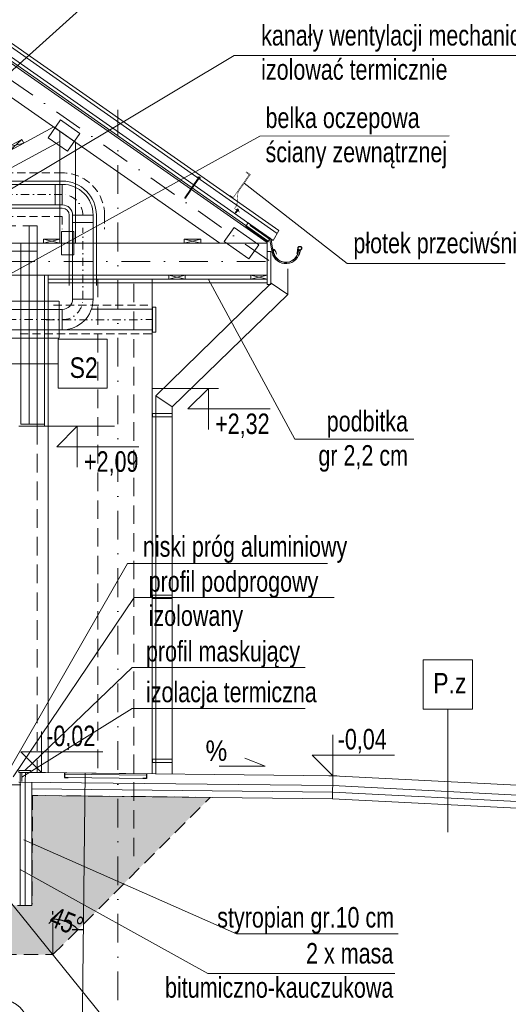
# Model space of a CAD drawing. Header units: inches. Extents: x 53216 to 117387, y -66787 to -22834.
# Tile 251 of 256: x 56538 to 56835, y -26120 to -25520. Entities that reach past the tile are written whole.
import ezdxf
from ezdxf.enums import TextEntityAlignment as Align

# ---------------------------------------------------------------- set-up
doc = ezdxf.new("R2010")
doc.units = ezdxf.units.IN
doc.header["$MEASUREMENT"] = 0
for name, pattern in [('CENTER', [10.16, 6.35, -1.27, 1.27, -1.27]), ('DASHDOT', [1, 0.5, -0.25, 0, -0.25]), ('DASHED', [0.75, 0.5, -0.25]), ('HIDDEN', [0.375, 0.25, -0.125])]:
    doc.linetypes.add(name, pattern=pattern)
doc.layers.get('0').update_dxf_attribs({"lineweight": 0})
doc.layers.get('Defpoints').update_dxf_attribs({"lineweight": 0})
for name, color, linetype, lineweight in [('--proj.wentylacja', 202, 'Continuous', 0), ('A8d-opisy konstrukcji', 64, 'Continuous', 0), ('p-- ocieplenie-w.zew', 77, 'Continuous', 0), ('p-- przekrój-drew', 106, 'Continuous', 20), ('p--dach-ściana przer.', 251, 'Continuous', 0), ('p--elewacja cienka', 251, 'Continuous', 0), ('p--ilolzacja liniowa', 7, 'Continuous', 0), ('p--koty wysok.', 141, 'Continuous', 0), ('p--opisy konstrukcji', 64, 'Continuous', 0), ('p--osie konstr', 11, 'DASHDOT', 15), ('p--osie konstr.-NR', 1, 'DASHDOT', 15), ('p--przekrój szraf', 9, 'Continuous', 0), ('p--przekrój-cienki', 2, 'Continuous', 5), ('p--przekrój-drew', 3, 'Continuous', 20), ('p--płyta GK', 2, 'Continuous', 0), ('p--spadki terenu', 141, 'Continuous', 0), ('p--symbole ścian', 61, 'Continuous', 0), ('p--wiązar dachowy', 3, 'Continuous', 0), ('p--wymiary-1-50', 5, 'Continuous', 0)]:
    doc.layers.add(name, color=color, linetype=linetype, lineweight=lineweight)
doc.styles.add('1-50', font='arial.ttf', dxfattribs={"width": 0.75, "height": 12.5})
doc.styles.get("Standard").update_dxf_attribs({"font": 'arial.ttf', "width": 0.75})
doc.styles.add('STYL-1', font='arial.ttf', dxfattribs={"width": 0.75})
doc.linetypes.add('BATTING', pattern='A,0.0001,-0.1,[134,ltypeshp.shx,S=0.1,R=0,X=-0.1,Y=0],-0.2,[134,ltypeshp.shx,S=0.1,R=180,X=0.1,Y=0],-0.1', length=0.4001)
doc.linetypes.add('LINIA17', pattern='A,1e-05,[146,RODZLIN.shx,S=0.03819,R=0,X=0,Y=-0.13482],-1.52796', length=1.52797)
doc.dimstyles.new('1-50', dxfattribs={"dimtxt": 12.5, "dimasz": 5, "dimexe": 5, "dimexo": 5, "dimgap": 0.09, "dimtad": 0, "dimdsep": 46, "dimtxsty": '1-50', "dimblk": 'OBLIQUE', "dimcen": 0.09, "dimadec": 0, "dimazin": 0, "dimtfac": 1, "dimtdec": 4, "dimtix": 1, "dimtmove": 2, "dimatfit": 3, "dimldrblk": 'OBLIQUE', "dimfxl": 5, "dimfxlon": 1, "dimtvp": 0.7, "dimtolj": 1, "dimtzin": 0, "dimarcsym": 0})

# ---------------------------------------------------------------- blocks, each defined once
blk = doc.blocks.new('kota wykoń')
for p, q in [((0, 25), (0, 0)), ((0, 0), (-12.5, 12.5)), ((-12.5, 12.5), (37.5, 12.5))]:
    blk.add_line(p, q)
at = {"lineweight": 0}
blk.add_line((-2.5, 0), (2.5, 0), dxfattribs=at)
blk = doc.blocks.new('_OBLIQUE')
at = {"color": 0, "linetype": 'ByBlock', "lineweight": -2}
for p, q in [((-0.5, -0.5), (0.5, 0.5)), ((0, 0), (0, 0))]:
    blk.add_line(p, q, dxfattribs=at)
blk = doc.blocks.new('*D2153')
at = {"layer": 'Defpoints', "color": 0}
for p in [(56038.04, -25959.01), (56548.54, -25959.01), (56548.54, -26205.06)]:
    blk.add_point(p, dxfattribs=at)
at = {"layer": 'p--wymiary-1-50', "color": 0, "lineweight": -2}
for p, q in [((56038.04, -26200.06), (56038.04, -26210.06)), ((56038.04, -26205.06), (56548.54, -26205.06)), ((56548.54, -26200.06), (56548.54, -26210.06))]:
    blk.add_line(p, q, dxfattribs=at)
at = {"layer": 'p--wymiary-1-50', "color": 0, "lineweight": -2, "xscale": 5, "yscale": 5, "zscale": 5, "rotation": 180}
blk.add_blockref('_OBLIQUE', (56038.04, -26205.06), dxfattribs=at)
at = {"layer": 'p--wymiary-1-50', "color": 0, "lineweight": -2, "xscale": 5, "yscale": 5, "zscale": 5}
blk.add_blockref('_OBLIQUE', (56548.54, -26205.06), dxfattribs=at)
at = {"layer": 'p--wymiary-1-50', "color": 0, "linetype": 'Continuous', "ltscale": 8, "insert": (56293.29, -26196.13), "char_height": 12.5, "attachment_point": 5, "style": '1-50'}
blk.add_mtext('\\A1;510.5', dxfattribs=at)
blk = doc.blocks.new('*D2155')
at = {"layer": 'Defpoints', "color": 0}
for p in [(56527.59, -25965.44), (56548.54, -25965.44), (56548.54, -26175.37)]:
    blk.add_point(p, dxfattribs=at)
at = {"layer": 'p--wymiary-1-50', "color": 0, "lineweight": -2}
for p, q in [((56527.59, -26170.37), (56527.59, -26180.37)), ((56548.54, -26170.37), (56548.54, -26180.37)), ((56527.59, -26175.37), (56548.54, -26175.37))]:
    blk.add_line(p, q, dxfattribs=at)
at = {"layer": 'p--wymiary-1-50', "color": 0, "lineweight": -2, "xscale": 5, "yscale": 5, "zscale": 5}
blk.add_blockref('_OBLIQUE', (56527.59, -26175.37), dxfattribs=at)
at = {"layer": 'p--wymiary-1-50', "color": 0, "lineweight": -2, "xscale": 5, "yscale": 5, "zscale": 5, "rotation": 180}
blk.add_blockref('_OBLIQUE', (56548.54, -26175.37), dxfattribs=at)
at = {"layer": 'p--wymiary-1-50', "color": 0, "linetype": 'Continuous', "ltscale": 8, "insert": (56538.06, -26166.44), "char_height": 12.5, "attachment_point": 5, "style": '1-50'}
blk.add_mtext('\\A1;20.95', dxfattribs=at)
blk = doc.blocks.new('wiązar-2a')
for p, q in [((548.35, 0), (528.85, 0)), ((528.85, 0), (548.35, 0))]:
    blk.add_line(p, q)
for points in [[(629.6, 20), (629.6, 19.5), (600.68, 19.5), (269.3, 251.53), (269.3, 272.28)], [(503.27, 81.5), (503.27, 87.71), (499.56, 90.3), (378.81, 24.9), (378.81, 19.5), (388.78, 19.5)], [(512.77, 81.05), (503.27, 87.71), (503.27, 19.5), (512.77, 19.5)], [(472.62, 75.71), (481.42, 80.47), (480.23, 82.67), (471.43, 77.91)], [(472.62, 75.71), (481.42, 80.47), (471.43, 77.91), (480.23, 82.67)], [(629.6, 0), (629.6, 19.5), (433.15, 19.5), (433.15, 0)], [(493.27, 19.5), (503.27, 19.5), (503.27, 22), (493.27, 22)], [(493.27, 19.5), (503.27, 19.5), (493.27, 22), (503.27, 22)], [(579.13, 19.5), (589.13, 19.5), (589.13, 22), (579.13, 22)], [(579.13, 19.5), (589.13, 19.5), (579.13, 22), (589.13, 22)], [(579.6, -2.5), (569.6, -2.5), (569.6, 0), (579.6, 0)], [(579.6, -2.5), (569.6, -2.5), (579.6, 0), (569.6, 0)], [(629.6, -2.5), (619.6, -2.5), (619.6, 0), (629.6, 0)], [(629.6, -2.5), (619.6, -2.5), (629.6, 0), (619.6, 0)]]:
    blk.add_lwpolyline(points, close=True)
at = {"lineweight": 0}
for points in [[(515.48, 86.4), (503.77, 94.61), (496.2, 83.79), (507.91, 75.59)], [(511.82, 12.35), (511.82, 26.65), (504.22, 26.65), (504.22, 12.35)], [(624.54, 18.52), (609.46, 29.08), (603.44, 20.48), (618.51, 9.92)]]:
    blk.add_lwpolyline(points, close=True, dxfattribs=at)
blk = doc.blocks.new('rynna-45')
for p, q in [((-1.41, -1.32), (-11.79, -11.71)), ((-0.91, -1.82), (-1.41, -1.32)), ((-11.96, -12.39), (-11.96, -20.3)), ((-11.26, -20.3), (-11.26, -12.39)), ((-27.37, -21.82), (-28.05, -21.98))]:
    blk.add_line(p, q)
blk.add_lwpolyline([(-9.87, -13.4), (1.77, -1.77), (0, 0), (-1.32, -1.32), (-0.86, -1.78), (-11.15, -12.06)], close=True)
for points in [[(-25.96, -23.48), (-26.71, -22.03), (-27.29, -19.9, 0.048174), (-27.44, -19.76, 0.04778), (-27.61, -19.64, 0.061445), (-27.88, -19.54, 0.046774), (-28.23, -19.48, 0.062395), (-28.55, -19.51, 0.054375), (-28.9, -19.61, 0.084239), (-29.19, -19.8, 0.085036), (-29.41, -20.08, 0.101297), (-29.51, -20.44, 0.076993), (-29.48, -20.9, 0.05766), (-29.34, -21.29, 0.100713), (-29.16, -21.53, 0.059375), (-28.9, -21.71, 0.062153), (-28.6, -21.82, 0.022296), (-28.27, -21.88, 0.087626), (-27.16, -24.64, 0.087626)], [(-27.36, -20.29, 0.064523), (-27.39, -20.13, 0.095497), (-27.45, -20.03, 0.048174), (-27.57, -19.91, 0.04778), (-27.71, -19.82, 0.061445), (-27.93, -19.73, 0.046774), (-28.24, -19.68, 0.062395), (-28.52, -19.7, 0.054375), (-28.82, -19.79, 0.084239), (-29.06, -19.95, 0.085036), (-29.23, -20.17, 0.101297), (-29.31, -20.46, 0.076993), (-29.29, -20.85, 0.05766), (-29.16, -21.2, 0.100713), (-29.03, -21.37, 0.059375), (-28.8, -21.53, 0.062153), (-28.55, -21.62, 0.022296), (-28.24, -21.68, 0.044622), (-28.08, -21.69, 0.01753), (-27.83, -21.67, 0.028001), (-27.68, -21.65, 0.010456), (-27.62, -21.63, 0.061145), (-27.61, -21.63, 0.070187), (-27.6, -21.62, 0.023834), (-27.57, -21.6, 0.045803), (-27.53, -21.54, 0.11654), (-27.53, -21.51, 0.003679), (-27.52, -21.49, 0.000362), (-27.52, -21.34, 0.000966), (-27.52, -21.25, 0.000732), (-27.52, -21.13)], [(-13.76, -21.76, -0.126579), (-12.97, -18.87, -0.092779), (-12.67, -18.6, -0.008851), (-12.57, -18.54, -0.06923), (-12.5, -18.52, -0.078464), (-12.39, -18.51, -0.069961), (-12.28, -18.54, -0.062579), (-12.19, -18.58, -0.09361), (-12.12, -18.66, -0.080703), (-12.07, -18.77, -0.004766), (-12.06, -18.8), (-12.06, -20.29, -0.072114), (-12.45, -22.47)], [(-12.16, -20.29, 0.010987), (-12.15, -19.9, 0.020209), (-12.16, -19.69, 0.003793), (-12.21, -19.15, 0.012684), (-12.23, -18.99, 0.02716), (-12.26, -18.82, 0.080703), (-12.29, -18.77, 0.09361), (-12.31, -18.75, 0.062579), (-12.35, -18.72, 0.069961), (-12.41, -18.71, 0.078464), (-12.46, -18.71, 0.06923), (-12.47, -18.72, 0.008851), (-12.56, -18.77, 0.092779), (-12.82, -18.99, 0.08666), (-12.98, -19.3)]]:
    blk.add_lwpolyline(points, format="xyb")
for centre, radius, start, end in [((-10.76, -12.39), 1.2, 115, 180), ((-10.76, -12.39), 0.5, 115, 180), ((-19.76, -20.06), 8.5, 193.03158, 358.38358), ((-19.76, -20.06), 7.8, 193.03261, 358.23719), ((-19.76, -20.06), 7.6, 181.76281, 358.23719)]:
    blk.add_arc(centre, radius, start, end)
blk = doc.blocks.new('*D2166')
at = {"color": 0, "linetype": 'Continuous', "lineweight": -2, "ltscale": 8}
blk.add_line((56558.11, -26065.61), (56558.11, -26063.55), dxfattribs=at)
blk.add_arc((56558.11, -26090.09), 21.54, 45, 90, dxfattribs=at)
at = {"layer": 'Defpoints', "color": 0}
for p in [(56636.11, -26012.09), (56558.11, -26070.61), (56568.89, -26071.44), (56558.11, -26090.09), (56558.11, -26090.09)]:
    blk.add_point(p, dxfattribs=at)
at = {"color": 0, "lineweight": -2, "xscale": 5, "yscale": 5, "zscale": 5}
for p, rotation in [((56558.11, -26068.55), 180), ((56573.35, -26074.86), 314.999999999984)]:
    blk.add_blockref('_OBLIQUE', p, dxfattribs=dict(at, rotation=rotation))
at = {"color": 0, "linetype": 'Continuous', "ltscale": 8, "insert": (56566.36, -26070.19), "char_height": 12.5, "attachment_point": 5, "rotation": 337.5, "style": '1-50'}
blk.add_mtext('\\A1;45%%d', dxfattribs=at)
blk = doc.blocks.new('Fastener_L150')
at = {"linetype": 'Continuous', "ltscale": 2}
for p, q in [((-9.2, -4.2), (-9.2, 4.2)), ((-5.2, 4.6), (-8.8, 4.6)), ((-5.2, 2.3), (-8.8, 2.3)), ((-5.2, -5.1), (-5.2, 5.1)), ((-4.6, 5.5), (-4.8, 5.5)), ((-4.2, -5.1), (-4.2, 5.1)), ((-2, 9.2), (-3, 9.5)), ((0, 8.5), (-2, 8.5)), ((0, -8.5), (0, 8.5)), ((0, 2.2), (0.2, 2.2)), ((0.4, 3.5), (0.2, 2.2)), ((0.8, -2.3), (0.2, 2.2)), ((1.4, -3.5), (0.4, 3.5)), ((0.4, 3.5), (0.9, 2.2)), ((1.6, -2.3), (0.9, 2.2)), ((0.9, 2.2), (2.5, 2.2)), ((2.6, 3.5), (2.5, 2.2)), ((3.1, -2.3), (2.5, 2.2)), ((3.7, -3.5), (2.6, 3.5)), ((2.6, 3.5), (3.2, 2.2)), ((3.8, -2.3), (3.2, 2.2)), ((3.2, 2.2), (4.7, 2.2)), ((4.9, 3.5), (4.7, 2.2)), ((5.4, -2.3), (4.7, 2.2)), ((5.9, -3.5), (4.9, 3.5)), ((4.9, 3.5), (5.5, 2.2)), ((5.5, 2.2), (7, 2.2)), ((6.1, -2.3), (5.5, 2.2)), ((7.2, 3.5), (7, 2.2)), ((7.2, 1.1), (7, 2.2)), ((7.2, 3.5), (7.7, 2.2)), ((7.7, -0.1), (7.2, 3.5)), ((7.7, -0.1), (7.2, 1.1)), ((7.9, 1.1), (7.7, 2.2)), ((7.7, 2.2), (93.8, 2.2)), ((7.7, -0.1), (7.9, 1.1)), ((93.9, 2.7), (93.8, 2.2)), ((94.5, -2.3), (93.8, 2.2)), ((94.7, -2.8), (93.9, 2.7)), ((93.9, 2.7), (94.2, 2.2)), ((94.9, -2.3), (94.2, 2.2)), ((94.2, 2.2), (95.6, 2.2)), ((95.7, 2.7), (95.6, 2.2)), ((96.2, -2.3), (95.6, 2.2)), ((96.5, -2.8), (95.7, 2.7)), ((95.7, 2.7), (96, 2.2)), ((96.6, -2.3), (96, 2.2)), ((96, 2.2), (97.3, 2.2)), ((97.5, 2.7), (97.3, 2.2)), ((98, -2.3), (97.3, 2.2)), ((98.3, -2.8), (97.5, 2.7)), ((97.5, 2.7), (97.7, 2.2)), ((97.7, 2.2), (99.1, 2.2)), ((98.4, -2.3), (97.7, 2.2)), ((99.2, 2.7), (99.1, 2.2)), ((99.7, -2.3), (99.1, 2.2)), ((100, -2.8), (99.2, 2.7)), ((99.2, 2.7), (99.5, 2.2)), ((100.2, -2.3), (99.5, 2.2)), ((99.5, 2.2), (100.8, 2.2)), ((101, 2.7), (100.8, 2.2)), ((101.5, -2.3), (100.8, 2.2)), ((101.8, -2.8), (101, 2.7)), ((101, 2.7), (101.3, 2.2)), ((101.9, -2.3), (101.3, 2.2)), ((101.3, 2.2), (102.6, 2.2)), ((102.7, 2.7), (102.6, 2.2)), ((103.2, -2.3), (102.6, 2.2)), ((103.5, -2.8), (102.7, 2.7)), ((102.7, 2.7), (103, 2.2)), ((103.7, -2.3), (103, 2.2)), ((103, 2.2), (104.4, 2.2)), ((104.5, 2.7), (104.4, 2.2)), ((105, -2.3), (104.4, 2.2)), ((105.3, -2.8), (104.5, 2.7)), ((104.5, 2.7), (104.8, 2.2)), ((105.4, -2.3), (104.8, 2.2)), ((104.8, 2.2), (106.1, 2.2)), ((106.3, 2.7), (106.1, 2.2)), ((106.8, -2.3), (106.1, 2.2)), ((107, -2.8), (106.3, 2.7)), ((106.3, 2.7), (106.5, 2.2)), ((107.2, -2.3), (106.5, 2.2)), ((106.5, 2.2), (107.9, 2.2)), ((108, 2.7), (107.9, 2.2)), ((108.5, -2.3), (107.9, 2.2)), ((108.8, -2.8), (108, 2.7)), ((108, 2.7), (108.3, 2.2)), ((108.9, -2.3), (108.3, 2.2)), ((108.3, 2.2), (109.6, 2.2)), ((109.8, 2.7), (109.6, 2.2)), ((110.3, -2.3), (109.6, 2.2)), ((110.6, -2.8), (109.8, 2.7)), ((109.8, 2.7), (110.1, 2.2)), ((110.1, 2.2), (111.4, 2.2)), ((110.7, -2.3), (110.1, 2.2)), ((111.5, 2.7), (111.4, 2.2)), ((112, -2.3), (111.4, 2.2)), ((112.3, -2.8), (111.5, 2.7)), ((111.5, 2.7), (111.8, 2.2)), ((112.5, -2.3), (111.8, 2.2)), ((111.8, 2.2), (113.1, 2.2)), ((113.3, 2.7), (113.1, 2.2)), ((113.8, -2.3), (113.1, 2.2)), ((114.1, -2.8), (113.3, 2.7)), ((113.3, 2.7), (113.6, 2.2)), ((114.2, -2.3), (113.6, 2.2)), ((113.6, 2.2), (114.9, 2.2)), ((115, 2.7), (114.9, 2.2)), ((115.6, -2.3), (114.9, 2.2)), ((115.8, -2.8), (115, 2.7)), ((115, 2.7), (115.3, 2.2)), ((115.3, 2.2), (116.7, 2.2)), ((116, -2.3), (115.3, 2.2)), ((116.8, 2.7), (116.7, 2.2)), ((117.3, -2.3), (116.7, 2.2)), ((117.6, -2.8), (116.8, 2.7)), ((116.8, 2.7), (117.1, 2.2)), ((117.7, -2.3), (117.1, 2.2)), ((117.1, 2.2), (118.4, 2.2)), ((118.6, 2.7), (118.4, 2.2)), ((119.1, -2.3), (118.4, 2.2)), ((119.4, -2.8), (118.6, 2.7)), ((118.6, 2.7), (118.8, 2.2)), ((119.5, -2.3), (118.8, 2.2)), ((118.8, 2.2), (120.2, 2.2)), ((120.3, 2.7), (120.2, 2.2)), ((120.8, -2.3), (120.2, 2.2)), ((121.1, -2.8), (120.3, 2.7)), ((120.3, 2.7), (120.6, 2.2)), ((120.6, 2.2), (121.9, 2.2)), ((121.3, -2.3), (120.6, 2.2)), ((122.1, 2.7), (121.9, 2.2)), ((122.6, -2.3), (121.9, 2.2)), ((122.9, -2.8), (122.1, 2.7)), ((122.1, 2.7), (122.4, 2.2)), ((123, -2.3), (122.4, 2.2)), ((122.4, 2.2), (123.7, 2.2)), ((123.8, 2.7), (123.7, 2.2)), ((124.3, -2.3), (123.7, 2.2)), ((124.6, -2.8), (123.8, 2.7)), ((123.8, 2.7), (124.1, 2.2)), ((124.8, -2.3), (124.1, 2.2)), ((124.1, 2.2), (125.5, 2.2)), ((125.6, 2.7), (125.5, 2.2)), ((126.1, -2.3), (125.5, 2.2)), ((126.4, -2.8), (125.6, 2.7)), ((125.6, 2.7), (125.9, 2.2)), ((126.5, -2.3), (125.9, 2.2)), ((125.9, 2.2), (127.2, 2.2)), ((127.4, 2.7), (127.2, 2.2)), ((127.9, -2.3), (127.2, 2.2)), ((128.1, -2.8), (127.4, 2.7)), ((127.4, 2.7), (127.6, 2.2)), ((127.6, 2.2), (129, 2.2)), ((128.3, -2.3), (127.6, 2.2)), ((129.1, 2.7), (129, 2.2)), ((129.6, -2.3), (129, 2.2)), ((129.9, -2.8), (129.1, 2.7)), ((129.1, 2.7), (129.4, 2.2)), ((130, -2.3), (129.4, 2.2)), ((129.4, 2.2), (130.7, 2.2)), ((130.9, 2.7), (130.7, 2.2)), ((131.4, -2.3), (130.7, 2.2)), ((131.7, -2.8), (130.9, 2.7)), ((130.9, 2.7), (131.1, 2.2)), ((131.8, -2.3), (131.1, 2.2)), ((131.1, 2.2), (132.5, 2.2)), ((132.6, 2.7), (132.5, 2.2)), ((133.1, -2.3), (132.5, 2.2)), ((133.4, -2.8), (132.6, 2.7)), ((132.6, 2.7), (132.9, 2.2)), ((133.6, -2.3), (132.9, 2.2)), ((132.9, 2.2), (134.2, 2.2)), ((134.4, 2.7), (134.2, 2.2)), ((134.9, -2.3), (134.2, 2.2)), ((135.2, -2.8), (134.4, 2.7)), ((134.4, 2.7), (134.7, 2.2)), ((135.3, -2.3), (134.7, 2.2)), ((134.7, 2.2), (136, 2.2)), ((136.1, 2.7), (136, 2.2)), ((136.2, 0.6), (136, 2.2)), ((136.1, 2.7), (136.4, 2.2)), ((136.4, 0.7), (136.1, 2.7)), ((136.4, 2.2), (137.8, 2.2)), ((136.6, 0.8), (136.4, 2.2)), ((137.9, 2.7), (137.8, 2.2)), ((137.9, 1.4), (137.8, 2.2)), ((137.9, 2.7), (138.2, 2.2)), ((138.2, 0.9), (137.9, 2.7)), ((138.2, 0.9), (137.9, 1.4)), ((138.3, 1.4), (138.2, 2.2)), ((138.2, 2.2), (144.5, 2.2)), ((138.2, 0.9), (138.3, 1.4)), ((145.8, 0), (144.5, 2.2)), ((-5.2, -2.3), (-8.8, -2.3)), ((-5.2, -4.6), (-8.8, -4.6)), ((-4.6, -5.5), (-4.8, -5.5)), ((-2, -9.2), (-3, -9.5)), ((0, -8.5), (-2, -8.5)), ((0, -2.3), (0.8, -2.3)), ((1.4, -3.5), (0.8, -2.3)), ((1.4, -3.5), (1.6, -2.3)), ((1.6, -2.3), (3.1, -2.3)), ((3.7, -3.5), (3.1, -2.3)), ((3.7, -3.5), (3.8, -2.3)), ((3.8, -2.3), (5.4, -2.3)), ((5.9, -3.5), (5.4, -2.3)), ((5.9, -3.5), (6.1, -2.3)), ((6.1, -2.3), (92.7, -2.3)), ((92.7, -0.6), (92.5, -1.1)), ((92.7, -2.3), (92.5, -1.1)), ((92.7, -0.6), (93, -1.1)), ((93, -2.8), (92.7, -0.6)), ((93, -2.8), (92.7, -2.3)), ((93.1, -2.3), (93, -1.1)), ((93, -2.8), (93.1, -2.3)), ((93.1, -2.3), (94.5, -2.3)), ((94.7, -2.8), (94.5, -2.3)), ((94.7, -2.8), (94.9, -2.3)), ((94.9, -2.3), (96.2, -2.3)), ((96.5, -2.8), (96.2, -2.3)), ((96.5, -2.8), (96.6, -2.3)), ((96.6, -2.3), (98, -2.3)), ((98.3, -2.8), (98, -2.3)), ((98.3, -2.8), (98.4, -2.3)), ((98.4, -2.3), (99.7, -2.3)), ((100, -2.8), (99.7, -2.3)), ((100, -2.8), (100.2, -2.3)), ((100.2, -2.3), (101.5, -2.3)), ((101.8, -2.8), (101.5, -2.3)), ((101.8, -2.8), (101.9, -2.3)), ((101.9, -2.3), (103.2, -2.3)), ((103.5, -2.8), (103.2, -2.3)), ((103.5, -2.8), (103.7, -2.3)), ((103.7, -2.3), (105, -2.3)), ((105.3, -2.8), (105, -2.3)), ((105.3, -2.8), (105.4, -2.3)), ((105.4, -2.3), (106.8, -2.3)), ((107, -2.8), (106.8, -2.3)), ((107, -2.8), (107.2, -2.3)), ((107.2, -2.3), (108.5, -2.3)), ((108.8, -2.8), (108.5, -2.3)), ((108.8, -2.8), (108.9, -2.3)), ((108.9, -2.3), (110.3, -2.3)), ((110.6, -2.8), (110.3, -2.3)), ((110.6, -2.8), (110.7, -2.3)), ((110.7, -2.3), (112, -2.3)), ((112.3, -2.8), (112, -2.3)), ((112.3, -2.8), (112.5, -2.3)), ((112.5, -2.3), (113.8, -2.3)), ((114.1, -2.8), (113.8, -2.3)), ((114.1, -2.8), (114.2, -2.3)), ((114.2, -2.3), (115.6, -2.3)), ((115.8, -2.8), (115.6, -2.3)), ((115.8, -2.8), (116, -2.3)), ((116, -2.3), (117.3, -2.3)), ((117.6, -2.8), (117.3, -2.3)), ((117.6, -2.8), (117.7, -2.3)), ((117.7, -2.3), (119.1, -2.3)), ((119.4, -2.8), (119.1, -2.3)), ((119.4, -2.8), (119.5, -2.3)), ((119.5, -2.3), (120.8, -2.3)), ((121.1, -2.8), (120.8, -2.3)), ((121.1, -2.8), (121.3, -2.3)), ((121.3, -2.3), (122.6, -2.3)), ((122.9, -2.8), (122.6, -2.3)), ((122.9, -2.8), (123, -2.3)), ((123, -2.3), (124.3, -2.3)), ((124.6, -2.8), (124.3, -2.3)), ((124.6, -2.8), (124.8, -2.3)), ((124.8, -2.3), (126.1, -2.3)), ((126.4, -2.8), (126.1, -2.3)), ((126.4, -2.8), (126.5, -2.3)), ((126.5, -2.3), (127.9, -2.3)), ((128.1, -2.8), (127.9, -2.3)), ((128.1, -2.8), (128.3, -2.3)), ((128.3, -2.3), (129.6, -2.3)), ((129.9, -2.8), (129.6, -2.3)), ((129.9, -2.8), (130, -2.3)), ((130, -2.3), (131.4, -2.3)), ((131.7, -2.8), (131.4, -2.3)), ((131.7, -2.8), (131.8, -2.3)), ((131.8, -2.3), (133.1, -2.3)), ((133.4, -2.8), (133.1, -2.3)), ((133.4, -2.8), (133.6, -2.3)), ((133.6, -2.3), (134.9, -2.3)), ((135.2, -2.8), (134.9, -2.3)), ((135.2, -2.8), (135.3, -2.3)), ((135.3, -2.3), (136.7, -2.3)), ((136.7, -2.3), (136.4, -0.2)), ((136.9, -2.8), (136.6, -0.3)), ((136.9, -2.8), (136.7, -2.3)), ((137.1, -2.3), (136.8, -0.3)), ((136.9, -2.8), (137.1, -2.3)), ((137.1, -2.3), (144.5, -2.3)), ((145.8, 0), (144.5, -2.3))]:
    blk.add_line(p, q, dxfattribs=at)
at = {"linetype": 'CENTER', "ltscale": 2}
for p, q in [((-4.2, 0), (145.8, 0)), ((139.4, 1.5), (143.2, 1.5)), ((139.4, -0.5), (143.2, -0.5))]:
    blk.add_line(p, q, dxfattribs=at)
at = {"linetype": 'Continuous', "ltscale": 2}
for points in [[(-3, -9.5), (-3, 9.5)], [(-2, 9.2), (-2, -9.2)]]:
    blk.add_lwpolyline(points, dxfattribs=at)
for centre, radius, start, end in [((-7.2, 3.5), 2.01, 145.05614, 214.94386), ((-8.8, 4.2), 0.4, 90, 180), ((-1.7, 0), 7.52, 162.11378, 197.87847), ((-4.8, 5.1), 0.4, 90, 180), ((-4.6, 5.1), 0.4, 0, 90), ((29.8, 0), 34.2, 163.84945, 174.66643), ((-7.2, -3.5), 2.01, 145.05614, 214.94386), ((-8.8, -4.2), 0.4, 180, 270), ((-4.8, -5.1), 0.4, 180, 270), ((-4.6, -5.1), 0.4, 270, 0), ((29.8, 0), 34.2, 185.33357, 196.15055)]:
    blk.add_arc(centre, radius, start, end, dxfattribs=at)
for centre, radius, start, end in [((139.4, -4.5), 6, 104.13901, 131.40962), ((139.4, -4.5), 6, 90, 100.48766), ((143.2, -1.5), 3, 30, 90), ((139.2, 13.9), 14.4, 254.83892, 270.79957), ((143.5, 5.2), 5.68, 267.42775, 294.35904)]:
    blk.add_arc(centre, radius, start, end)
blk = doc.blocks.new('Blachowkręt')
at = {"linetype": 'Continuous', "ltscale": 3}
for p, q in [((-7, 2.6), (-7, 2.4)), ((-6.6, 3), (6.6, 3)), ((-6.6, 2), (6.6, 2)), ((-5.5, 3.4), (-5.5, 3.6)), ((-5.1, 4), (5.1, 4)), ((-5.1, 3), (5.1, 3)), ((-2.3, 4), (-2.3, 7.6)), ((-1.8, -1.2), (-1.8, 0)), ((1.8, -0.6), (1.8, 0)), ((2.3, 4), (2.3, 7.6)), ((5.5, 3.4), (5.5, 3.6)), ((7, 2.4), (7, 2.6)), ((-2.4, -1.5), (2.4, -0.7)), ((-2.4, -1.5), (-1.8, -1.2)), ((-2.4, -1.5), (-1.8, -1.6)), ((-2.4, -3.2), (2.4, -2.3)), ((-2.4, -3.2), (-1.8, -2.9)), ((-2.4, -3.2), (-1.8, -3.2)), ((-2.4, -4.8), (2.4, -3.9)), ((-2.4, -4.8), (-1.8, -4.5)), ((-2.4, -4.8), (-1.8, -4.8)), ((-2.4, -6.4), (2.4, -5.6)), ((-2.4, -6.4), (-1.8, -6.2)), ((-2.4, -6.4), (-1.8, -6.5)), ((-2.4, -8.1), (2.4, -7.2)), ((-2.4, -8.1), (-1.8, -7.8)), ((-2.4, -8.1), (-1.8, -8.1)), ((-2.4, -9.7), (-0.1, -9.3)), ((-2.4, -9.7), (-1.8, -9.4)), ((-2.4, -9.7), (-1.8, -9.8)), ((-1.8, -1.2), (1.8, -0.6)), ((-1.8, -1.6), (1.8, -0.9)), ((-1.8, -2.9), (-1.8, -1.6)), ((-1.8, -2.9), (1.8, -2.3)), ((-1.8, -3.2), (1.8, -2.6)), ((-1.8, -4.5), (-1.8, -3.2)), ((-1.8, -4.5), (1.8, -3.9)), ((-1.8, -4.8), (1.8, -4.2)), ((-1.8, -6.2), (-1.8, -4.8)), ((-1.8, -6.2), (1.8, -5.5)), ((-1.8, -6.5), (1.8, -5.9)), ((-1.8, -7.8), (-1.8, -6.5)), ((-1.8, -7.8), (1.8, -7.2)), ((-1.8, -8.1), (1.8, -7.5)), ((-1.8, -9.4), (-1.8, -8.1)), ((-1.8, -9.4), (-0.1, -9.1)), ((-1.8, -9.8), (-0.2, -9.5)), ((-1.8, -16), (-1.8, -9.8)), ((0.3, -9.1), (1.8, -8.8)), ((0.4, -9.2), (2.4, -8.9)), ((0.4, -10.9), (2.4, -10.5)), ((0.4, -10.9), (1, -10.6)), ((0.4, -10.9), (1.1, -10.9)), ((0.5, -9.4), (1.8, -9.2)), ((1, -10.6), (1.8, -10.5)), ((1.1, -10.9), (1.8, -10.8)), ((2.4, -0.7), (1.8, -0.6)), ((2.4, -0.7), (1.8, -0.9)), ((1.8, -2.3), (1.8, -0.9)), ((2.4, -2.3), (1.8, -2.6)), ((2.4, -2.3), (1.8, -2.3)), ((1.8, -3.9), (1.8, -2.6)), ((2.4, -3.9), (1.8, -4.2)), ((2.4, -3.9), (1.8, -3.9)), ((1.8, -5.5), (1.8, -4.2)), ((2.4, -5.6), (1.8, -5.5)), ((2.4, -5.6), (1.8, -5.9)), ((1.8, -7.2), (1.8, -5.9)), ((2.4, -7.2), (1.8, -7.5)), ((2.4, -7.2), (1.8, -7.2)), ((1.8, -8.8), (1.8, -7.5)), ((2.4, -8.9), (1.8, -8.8)), ((2.4, -8.9), (1.8, -9.2)), ((1.8, -10.5), (1.8, -9.2)), ((2.4, -10.5), (1.8, -10.8)), ((2.4, -10.5), (1.8, -10.5)), ((1.8, -16), (1.8, -10.8))]:
    blk.add_line(p, q, dxfattribs=at)
at = {"linetype": 'CENTER', "ltscale": 2}
for p, q in [((0, 8), (0, -17)), ((-0.4, -11.9), (-0.4, -14.9)), ((1.2, -11.9), (1.2, -14.9))]:
    blk.add_line(p, q, dxfattribs=at)
at = {"linetype": 'Continuous', "ltscale": 2}
for q in [(-1.8, -16), (1.8, -16)]:
    blk.add_line((0, -17), q, dxfattribs=at)
at = {"linetype": 'Continuous', "ltscale": 3}
blk.add_lwpolyline([(-6, 2), (-6, 0), (6, 0), (6, 2)], dxfattribs=at)
blk.add_lwpolyline([(4.6, 4), (4.6, 7.6, 0.414214), (4.2, 8), (-4.2, 8, 0.414214), (-4.6, 7.6), (-4.6, 4)], format="xyb", dxfattribs=at)
for centre, radius, start, end in [((-6.6, 2.6), 0.4, 90, 180), ((-6.6, 2.4), 0.4, 180, 270), ((-5.1, 3.6), 0.4, 90, 180), ((-5.1, 3.4), 0.4, 180, 270), ((-3.5, 6), 2.01, 55.05614, 124.94386), ((0, 0.5), 7.52, 72.11378, 107.87847), ((3.5, 6), 2.01, 55.05614, 124.94386), ((5.1, 3.6), 0.4, 0, 90), ((5.1, 3.4), 0.4, 270, 0), ((6.6, 2.6), 0.4, 0, 90), ((6.6, 2.4), 0.4, 270, 0)]:
    blk.add_arc(centre, radius, start, end, dxfattribs=at)
for centre, radius, start, end in [((11.1, -11.7), 11.5, 164.83892, 180.79957), ((4.1, -15.1), 4.54, 177.42775, 204.35904), ((-3.6, -11.9), 4.8, 15.50347, 41.40962), ((-1.2, -14.9), 2.4, 300, 0), ((-3.6, -11.9), 4.8, 360, 11.58526)]:
    blk.add_arc(centre, radius, start, end)
blk = doc.blocks.new('płotek śniegowy-przekrój')
at = {"const_width": 0.3}
for points in [[(0, 0), (1.95, 7.76), (-1.63, 20.33), (1.25, 21.15)], [(1.39, 20.67), (-1.01, 19.99), (3.64, 3.64), (6.05, 4.32)], [(-3.16, -3.5), (0.68, -2.4), (0, 0), (28.85, 8.22)]]:
    blk.add_lwpolyline(points, dxfattribs=at)
at = {"yscale": 0.1, "zscale": 0.1}
for name, p, xscale, rotation in [('Fastener_L150', (27.39, 7.8), 0.09999999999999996, 285.6600000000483), ('Fastener_L150', (27.39, 7.8), 0.09999999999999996, 285.6600000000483), ('Blachowkręt', (-1.24, -2.95), -0.1, 15.65524805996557), ('Blachowkręt', (-1.24, -2.95), -0.1, 15.65524805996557)]:
    blk.add_blockref(name, p, dxfattribs=dict(at, xscale=xscale, rotation=rotation))
blk = doc.blocks.new('went-er.3-przekrój')
at = {"linetype": 'DASHED', "ltscale": 10}
for p, q in [((-21.8, 74.84), (-154, 74.84)), ((-21.8, 48.34), (-284.51, 48.34)), ((-21.81, 48.34), (-21.81, 40.5)), ((3.95, 49.09), (3.95, 40.5)), ((-27.13, -5.77), (32.95, -5.75)), ((-47.52, -23.28), (32.95, -23.25))]:
    blk.add_line(p, q, dxfattribs=at)
at = {"ltscale": 10}
for p, q in [((-21.8, 69.84), (-157.09, 69.84)), ((-21.8, 53.34), (-157.09, 53.34)), ((-17.55, 49.09), (-17.55, 6.25)), ((-1.05, 49.09), (-1.05, 6.25))]:
    blk.add_line(p, q, dxfattribs=at)
for p, q in [((-21.8, 67.84), (-157.09, 67.84)), ((-26.2, 55.34), (-26.2, 67.84)), ((-21.8, 55.34), (-21.8, 67.84)), ((-21.8, 55.34), (-157.09, 55.34)), ((-15.55, 49.09), (-3.05, 49.09)), ((-15.55, 49.09), (-15.55, -2.1)), ((-3.05, 49.09), (-3.05, -2.1)), ((-15.55, 44.69), (-3.05, 44.69)), ((-23.96, -3.35), (-113.8, -3.35)), ((-23.8, -3.35), (-23.8, -25.85)), ((-15.55, -2.1), (-3.05, -2.1)), ((-23.8, -8.35), (-113.8, -8.35)), ((-21.8, -8.35), (-23.8, -8.35)), ((-21.8, -8.35), (-21.8, -20.85)), ((-21.8, -8.35), (-21.8, -20.85)), ((-21.8, -8.35), (-21.8, -20.85)), ((-4.09, -8.26), (32.95, -8.25)), ((-23.8, -20.85), (-113.8, -20.85)), ((-21.8, -20.85), (-23.8, -20.85)), ((-20.09, -20.77), (32.95, -20.75)), ((-23.96, -25.85), (-113.8, -25.85))]:
    blk.add_line(p, q)
at = {"linetype": 'DASHDOT', "ltscale": 10}
for p, q in [((-21.8, 61.59), (-300, 61.59)), ((-21.8, 61.59), (-24.79, 61.59)), ((-9.3, -2.1), (-9.3, 41.41)), ((-115.45, -14.6), (-23.8, -14.6)), ((-31.57, -14.63), (33.15, -14.6))]:
    blk.add_line(p, q, dxfattribs=at)
blk.add_lwpolyline([(35.15, -22.26), (33.15, -22.26), (33.15, -6.94), (35.15, -6.94)], close=True)
at = {"linetype": 'DASHED', "ltscale": 10}
blk.add_arc((-21.8, 49.09), 25.75, 0, 90, dxfattribs=at)
at = {"ltscale": 10}
for radius in [20.75, 4.25]:
    blk.add_arc((-21.8, 49.09), radius, 0, 90, dxfattribs=at)
for centre, radius, start, end in [((-21.8, 49.09), 18.75, 0, 90), ((-21.8, 49.09), 6.25, 0, 90), ((-21.8, -2.1), 18.75, 270, 0), ((-21.8, -2.1), 6.25, 270, 0)]:
    blk.add_arc(centre, radius, start, end)
at = {"linetype": 'DASHDOT', "ltscale": 10}
for centre, start, end in [((-21.8, 49.09), 0, 90), ((-21.8, -2.1), 270, 0)]:
    blk.add_arc(centre, 12.5, start, end, dxfattribs=at)

msp = doc.modelspace()

# ---------------------------------------------------------------- hatches: boundary and pattern name
at = {"linetype": 'Continuous', "lineweight": 5}
h = msp.add_hatch(dxfattribs=at)
h.set_pattern_fill('02-TYNK ZAPRAWA', color=251, scale=10, style=0)
h.set_pattern_definition([(10, (6823.967, -9398.433), (-0.285407, 30.412473), [0, -10]), (12, (6826.967, -9403.433), (-3.302908, 29.968163), [0, -10]), (-3, (6819.967, -9405.433), (6.563226, 29.697206), [0, -15]), (-82, (6820.967, -9403.933), (41.559146, -8.29683), [0, -5]), (23, (6819.967, -9404.933), (6.688163, 35.429768), [0, -8]), (58, (6817.967, -9407.433), (37.630472, -5.826453), [0, -6]), (79, (6817.967, -9401.433), (-36.947797, 14.31294), [0, -9]), (40, (6823.967, -9398.433), (-28.30916, 41.51616), [0, -10]), (92, (6826.967, -9403.433), (-40.080332, 1.602193), [0, -10]), (-43, (6819.97, -9405.43), (51.39665, 47.78477), [0, -15]), (-12, (6820.967, -9403.933), (19.931417, 26.433664), [0, -5]), (63, (6819.967, -9404.933), (-16.75938, 30.985855), [0, -9]), (6, (6817.9667, -9407.433), (15.492735, -3.9019435), [0, -6]), (138, (6817.967, -9401.433), (-37.989413, -31.73018), [0, -43]), (82, (6823.967, -9398.433), (-29.012177, 9.126533), [1, -10]), (-12, (6826.967, -9403.433), (9.171794, 28.720693), [1, -10]), (37, (6819.967, -9405.433), (-14.061273, 26.96814), [1, -15]), (-102, (6820.967, -9403.933), (36.21514, -22.010534), [1, -5]), (103, (6819.967, -9404.933), (-33.730123, 12.73887), [1, -8]), (-19, (6817.967, -9407.433), (2.787893, -37.976672), [1, -6]), (9, (6817.967, -9401.433), (0.812874, 39.614887), [1, -9]), (-92, (6823.967, -9398.433), (49.795044, -6.74193), [1, -10]), (-62, (6826.967, -9403.433), (36.726318, 16.13002), [1, -10]), (143, (6819.97, -9405.43), (-46.12023, -52.89541), [1, -15]), (112, (6820.967, -9403.933), (-33.060008, 1.742376), [1, -5]), (-53, (6819.967, -9404.933), (35.19673, 1.479925), [1, -9]), (126, (6817.9667, -9407.433), (-4.3671853, 15.3680738), [1, -6]), (38, (6817.967, -9401.433), (-24.651337, 42.922157), [1, -43]), (82, (6824.067, -9398.433), (-29.012177, 9.126533), [1, -10]), (-12, (6827.067, -9403.433), (9.171794, 28.720693), [1, -10]), (37, (6820.067, -9405.433), (-14.061273, 26.96814), [1, -15]), (-102, (6821.067, -9403.933), (36.21514, -22.010534), [1, -5]), (103, (6820.067, -9404.933), (-33.730123, 12.73887), [1, -8]), (-19, (6817.867, -9407.433), (2.787893, -37.976672), [1, -6]), (9, (6817.867, -9401.433), (0.812874, 39.614887), [1, -9]), (-92, (6824.067, -9398.433), (49.795044, -6.74193), [1, -10]), (-62, (6827.067, -9403.433), (36.726318, 16.13002), [1, -10]), (143, (6820.07, -9405.43), (-46.12023, -52.89541), [1, -15]), (112, (6821.067, -9403.933), (-33.060008, 1.742376), [1, -5]), (-53, (6820.067, -9404.933), (35.19673, 1.479925), [1, -9]), (126, (6817.8667, -9407.433), (-4.3671853, 15.3680738), [1, -6]), (38, (6817.867, -9401.433), (-24.651337, 42.922157), [1, -43])])
h.paths.add_polyline_path([(55950.465, -26012.093), (56028.465, -26090.093), (56558.114, -26090.093), (56653.942, -25994.265), (56602.975, -25993.699), (56596.689, -25993.629), (56592.968, -25993.588), (56589.922, -25993.554), (56545.696, -25993.062), (56545.34, -26060.093), (56510.44, -26060.093), (56495.44, -26040.093), (56091.24, -26040.093), (56076.24, -26060.093), (56039.24, -26060.093), (56039.24, -26025.214), (55993.99, -26027.093), (55993.99, -26032.093), (55987.99, -26032.093), (55987.99, -26012.093), (55951.433, -26013.726)])

# ---------------------------------------------------------------- linework, layer by layer
at = {"linetype": 'Continuous', "ltscale": 12}
msp.add_line((56541.267, -25984.701), (56541.319, -25979.11), dxfattribs=at)
at = {"linetype": 'Continuous', "ltscale": 8}
msp.add_line((56558.114, -26090.093), (56558.114, -26070.61), dxfattribs=at)
at = {"linetype": 'Continuous', "lineweight": 30, "ltscale": 8}
for points in [[(56565.138, -25979.278), (56565.102, -25982.166), (56567.441, -25982.196)], [(56615.135, -25979.833), (56615.097, -25982.833), (56612.758, -25982.803)]]:
    msp.add_lwpolyline(points, dxfattribs=at)
at = {"layer": 'A8d-opisy konstrukcji'}
msp.add_lwpolyline([(56853.497, -25542.291), (56668.52, -25542.291), (56499.67, -25643.178)], dxfattribs=at)
at = {"layer": 'p-- ocieplenie-w.zew', "linetype": 'BATTING', "ltscale": 10}
msp.add_line((56543.54, -25646.093), (56543.54, -25766.843), dxfattribs=at)
at = {"layer": 'p-- przekrój-drew', "color": 7, "linetype": 'LINIA17', "lineweight": 0, "ltscale": 5}
msp.add_line((56328.29, -25402.588), (56689.163, -25655.274), dxfattribs=at)
at = {"layer": 'p-- przekrój-drew', "linetype": 'HIDDEN', "ltscale": 35}
msp.add_line((56548.54, -25646.093), (56038.04, -25646.093), dxfattribs=at)
at = {"layer": 'p-- przekrój-drew', "ltscale": 35}
for p, q in [((56548.54, -25646.093), (56548.54, -25768.093)), ((56538.54, -25656.593), (56538.54, -25766.843)), ((56553.04, -25766.843), (56538.54, -25766.843)), ((56555.14, -25768.093), (56537.34, -25768.093)), ((56548.54, -25979.093), (56537.34, -25979.093))]:
    msp.add_line(p, q, dxfattribs=at)
at = {"layer": 'p-- przekrój-drew', "color": 7, "linetype": 'BATTING', "lineweight": 0, "ltscale": 37}
msp.add_line((56048.04, -25661.42), (56548.54, -25661.42), dxfattribs=at)
at = {"layer": 'p-- przekrój-drew', "color": 7, "linetype": 'BATTING', "lineweight": 0, "ltscale": 10}
msp.add_line((56541.257, -25985.013), (56541.257, -26060.093), dxfattribs=at)
at = {"layer": 'p--dach-ściana przer.', "linetype": 'HIDDEN', "ltscale": 45}
for p, q in [((56607.34, -26030.093), (56607.34, -25676.093)), ((56585.39, -25678.293), (56585.39, -25979.503)), ((56548.54, -25768.093), (56548.54, -25887.093)), ((56548.54, -25887.093), (56548.54, -25979.093))]:
    msp.add_line(p, q, dxfattribs=at)
at = {"layer": 'p--elewacja cienka', "lineweight": 5}
for p, q in [((56701.076, -25687.814), (56701.076, -25672.178)), ((56618.54, -25678.293), (56618.54, -25979.871)), ((56620.69, -25749.626), (56691.076, -25681.055)), ((56691.076, -25681.055), (56701.076, -25687.814)), ((56630.69, -25756.386), (56701.076, -25687.814)), ((56630.69, -25756.386), (56620.69, -25749.626)), ((56620.69, -25979.895), (56620.69, -25749.626)), ((56630.69, -25980.006), (56630.69, -25756.386)), ((56555.14, -25768.093), (56555.14, -25979.167)), ((56620.69, -25979.895), (56620.69, -25892.093))]:
    msp.add_line(p, q, dxfattribs=at)
for points in [[(56630.69, -25760.356), (56618.69, -25760.356), (56618.69, -25762.356), (56630.69, -25762.356)], [(56630.69, -25871.008), (56618.69, -25871.008), (56618.69, -25873.008), (56630.69, -25873.008)], [(56630.69, -25971.008), (56618.69, -25971.008), (56618.69, -25973.008), (56630.69, -25973.008)]]:
    msp.add_lwpolyline(points, close=True, dxfattribs=at)
at = {"layer": 'p--ilolzacja liniowa', "linetype": 'LINIA17', "lineweight": 0, "ltscale": 5}
msp.add_line((56538.116, -25986.646), (56538.116, -26060.093), dxfattribs=at)
msp.add_lwpolyline([(56516.84, -25986.646), (56538.59, -25986.646)], dxfattribs=at)
at = {"layer": 'p--koty wysok.'}
for p, q in [((56618.54, -25745.093), (56658.993, -25745.093)), ((56555.14, -25768.093), (56595.593, -25768.093))]:
    msp.add_line(p, q, dxfattribs=at)
at = {"layer": 'p--opisy konstrukcji'}
for points in [[(56658.382, -25510.686), (56578.396, -25510.686), (56531.704, -25552.839)], [(56799.374, -25591.193), (56684.091, -25591.443), (56526.34, -25678.593)], [(56833.554, -25669.021), (56737.389, -25669.021), (56674.573, -25620.123)], [(56777.839, -25776.058), (56705.457, -25776.058), (56652.54, -25678.293)], [(56725.303, -25851.828), (56603.547, -25851.828), (56532.903, -25975.096)], [(56729.418, -25872.465), (56607.662, -25872.465), (56533.84, -25981.822)], [(56711.797, -25915.23), (56606.443, -25915.23), (56540.946, -25977.843)], [(56711.797, -25940.05), (56606.443, -25940.05), (56539.101, -25981.857)], [(56724.504, -26193.694), (56575.351, -26193.694), (56577.732, -25979.418)], [(56768.303, -26077.449), (56669.938, -26077.449), (56540.34, -26020.093)], [(56770.909, -26141.004), (56599.023, -26141.004), (56519.253, -26042.372)], [(56766.34, -26101.627), (56652.516, -26101.627), (56538.116, -26038.19)]]:
    msp.add_lwpolyline(points, dxfattribs=at)
at = {"layer": 'p--osie konstr', "linetype": 'DASHDOT', "ltscale": 35}
for p, q in [((56689.554, -25667.145), (56328.29, -25414.185)), ((56597.59, -26117.892), (56597.59, -25575.423)), ((55968.04, -25667.843), (56688.54, -25667.843))]:
    msp.add_line(p, q, dxfattribs=at)
at = {"layer": 'p--osie konstr.-NR', "linetype": 'Continuous', "ltscale": 35}
msp.add_circle((56527.59, -26132.892), 15, dxfattribs=at)
at = {"layer": 'p--przekrój szraf', "linetype": 'HIDDEN', "ltscale": 35}
msp.add_lwpolyline([(56039.24, -26060.093), (56039.24, -26025.214), (55993.99, -26027.093), (55993.99, -26032.093), (55987.99, -26032.093), (55987.99, -26012.093), (55950.465, -26012.093), (56028.465, -26090.093), (56558.114, -26090.093), (56653.942, -25994.265), (56545.696, -25993.062), (56545.34, -26060.093), (56510.44, -26060.093), (56495.44, -26040.093), (56091.24, -26040.093), (56076.24, -26060.093)], close=True, dxfattribs=at)
at = {"layer": 'p--przekrój-cienki', "linetype": 'Continuous', "ltscale": 35}
for p, q in [((56328.29, -25391.601), (56695.74, -25648.892)), ((56328.29, -25394.042), (56694.736, -25650.631)), ((56328.29, -25400.146), (56692.226, -25654.977)), ((56695.74, -25648.892), (56692.226, -25654.977)), ((56555.14, -25678.593), (56688.54, -25678.593)), ((56555.14, -25680.793), (56688.54, -25680.793)), ((56728.384, -25995.092), (56728.54, -25981.093)), ((56728.54, -25981.093), (56863.34, -25988.028)), ((56545.34, -25985.058), (56545.34, -26060.093)), ((56728.473, -25987.093), (56863.273, -25994.027)), ((56728.384, -25995.092), (56863.184, -26002.027)), ((56728.429, -25991.093), (56863.229, -25998.027))]:
    msp.add_line(p, q, dxfattribs=at)
for points in [[(56690.74, -25661.593), (56688.54, -25661.593), (56688.54, -25681.793), (56690.74, -25681.793)], [(56544.552, -25979.093), (56537.34, -25979.093), (56537.34, -25977.843), (56544.552, -25977.843)], [(56565.101, -25982.2), (56615.097, -25982.831), (56615.123, -25980.831), (56565.127, -25980.2)], [(56565.127, -25980.202), (56615.123, -25980.833), (56615.135, -25979.833), (56565.138, -25979.278)]]:
    msp.add_lwpolyline(points, close=True, dxfattribs=at)
for points in [[(56548.54, -25979.093), (56728.54, -25981.093)], [(56537.34, -25984.969), (56728.473, -25987.093)], [(56545.34, -25989.058), (56728.429, -25991.093)], [(56545.34, -25993.058), (56728.384, -25995.092)], [(56537.34, -26060.093), (56545.34, -26060.093)]]:
    msp.add_lwpolyline(points, dxfattribs=at)
at = {"layer": 'p--przekrój-drew', "color": 7, "linetype": 'LINIA17', "lineweight": 0, "ltscale": 5}
msp.add_line((56538.186, -25979.093), (56538.116, -26060.093), dxfattribs=at)
at = {"layer": 'p--przekrój-drew', "color": 7, "linetype": 'BATTING', "lineweight": 0, "ltscale": 5}
msp.add_line((56539.075, -25984.645), (56539.127, -25979.069), dxfattribs=at)
at = {"layer": 'p--płyta GK', "ltscale": 35}
for p, q in [((56553.04, -25676.093), (56553.04, -25768.093)), ((56555.14, -25676.093), (56555.14, -25768.093))]:
    msp.add_line(p, q, dxfattribs=at)
at = {"layer": 'p--spadki terenu', "linetype": 'Continuous', "lineweight": 5}
msp.add_lwpolyline([(56659.251, -25975.291), (56687.274, -25975.291), (56674.971, -25970.336)], dxfattribs=at)
at = {"layer": 'p--symbole ścian', "lineweight": 9}
for p, q in [((56561.191, -25730.028), (56491.426, -25730.028)), ((56798.625, -25940.47), (56798.625, -26015.47))]:
    msp.add_line(p, q, dxfattribs=at)
for points in [[(56561.191, -25745.028), (56591.191, -25745.028), (56591.191, -25715.028), (56561.191, -25715.028)], [(56783.625, -25940.47), (56813.625, -25940.47), (56813.625, -25910.47), (56783.625, -25910.47)]]:
    msp.add_lwpolyline(points, close=True, dxfattribs=at)

# ---------------------------------------------------------------- block references
at = {"layer": '--proj.wentylacja', "linetype": 'Continuous', "ltscale": 8}
msp.add_blockref('went-er.3-przekrój', (56585.59, -25688.593), dxfattribs=at)
at = {"linetype": 'Continuous', "ltscale": 12, "xscale": -1, "rotation": 340.9664514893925}
msp.add_blockref('płotek śniegowy-przekrój', (56670.142, -25633.451), dxfattribs=at)
at = {"linetype": 'Continuous', "lineweight": 5, "xscale": -1, "rotation": 10.00000000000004}
msp.add_blockref('rynna-45', (56677.002, -25644.259), dxfattribs=at)
at = {"layer": 'p--koty wysok.', "xscale": -1, "rotation": 180}
for p in [(56652.809, -25745.093), (56572.948, -25768.093)]:
    msp.add_blockref('kota wykoń', p, dxfattribs=at)
at = {"layer": 'p--koty wysok.'}
for p in [(56551.04, -25979.093), (56728.54, -25981.093)]:
    msp.add_blockref('kota wykoń', p, dxfattribs=at)
at = {"layer": 'p--wiązar dachowy'}
msp.add_blockref('wiązar-2a', (56058.99, -25676.093), dxfattribs=at)

# ---------------------------------------------------------------- texts
at = {"layer": 'A8d-opisy konstrukcji', "insert": (56684.901, -25523.674), "char_height": 12.5, "width": 195.41176, "attachment_point": 1}
msp.add_mtext('kanały wentylacji mechanicznej izolować termicznie', dxfattribs=at)
at = {"layer": 'p--koty wysok.', "char_height": 12.5, "style": '1-50'}
for s, insert, width, attachment_point in [('+2,32', (56656.905, -25775.211), 155.56197, 7), ('+2,09', (56577.044, -25798.211), 155.56197, 7), ('-0,02', (56554.041, -25950.563), 207.41597, 1), ('-0,04', (56731.541, -25952.563), 207.41597, 1)]:
    msp.add_mtext(s, dxfattribs=dict(at, insert=insert, width=width, attachment_point=attachment_point))
at = {"layer": 'p--opisy konstrukcji', "char_height": 12.5, "style": 'STYL-1'}
for s, insert, width, attachment_point in [('stężenia', (56472.29, -25561.389), 130.72428, 1), ('belka oczepowa ściany zewnątrznej', (56687.57, -25573.931), 130.72428, 1), ('płotek przeciwśniegowy', (56741.099, -25650.224), 130.72428, 1), ('podbitka \\Pgr 2,2 cm', (56774.361, -25758.796), 130.72428, 3), ('niski próg aluminiowy ', (56612.892, -25835.131), 145.63725, 1), ('profil podprogowy\\Pizolowany', (56616.387, -25856.456), 145.63725, 1), ('profil maskujący', (56614.749, -25898.977), 145.63725, 1), ('izolacja termiczna', (56614.749, -25923.798), 145.63725, 1), ('styropian gr.10 cm', (56765.875, -26061.087), 145.63725, 3), ('2 x masa bitumiczno-kauczukowa', (56765.395, -26083.007), 147.01974, 3)]:
    msp.add_mtext(s, dxfattribs=dict(at, insert=insert, width=width, attachment_point=attachment_point))
at = {"layer": 'p--spadki terenu', "insert": (56651.049, -25959.552), "char_height": 12.5, "width": 207.41597, "attachment_point": 1, "style": '1-50'}
msp.add_mtext('{\\W0.85;%}', dxfattribs=at)
at = {"layer": 'p--symbole ścian', "lineweight": 9, "width": 0.8}
for s, p in [('S2', (56576.822, -25726.195)), ('P.z', (56799.819, -25918.46))]:
    msp.add_text(s, height=12.5, dxfattribs=at).set_placement(p, align=Align.TOP_CENTER)

# ---------------------------------------------------------------- dimensions: what is measured, and where the dimension line sits
at = {"linetype": 'Continuous', "ltscale": 8}
dim = msp.add_angular_dim_2l(base=(56568.886, -26071.436), line1=((56636.114, -26012.093), (56558.114, -26090.093)), line2=((56558.114, -26090.093), (56558.114, -26070.61)), dimstyle='1-50', dxfattribs=at)
dim.commit()
dim.dimension.update_dxf_attribs({"geometry": '*D2166', "text_midpoint": (56566.358, -26070.189)})
at = {"layer": 'p--wymiary-1-50'}
for base, p1, p2, picture, middle in [((56548.54, -26205.06), (56038.04, -25959.011), (56548.54, -25959.011), '*D2153', (56293.29, -26196.126)), ((56548.54, -26175.372), (56527.59, -25965.441), (56548.54, -25965.441), '*D2155', (56538.065, -26166.438))]:
    dim = msp.add_linear_dim(base=base, p1=p1, p2=p2, dimstyle='1-50', override={"dimtxt": 12.5}, dxfattribs=at)
    dim.commit()
    dim.dimension.update_dxf_attribs({"geometry": picture, "text_midpoint": middle})

doc.saveas('drawing.dxf')
